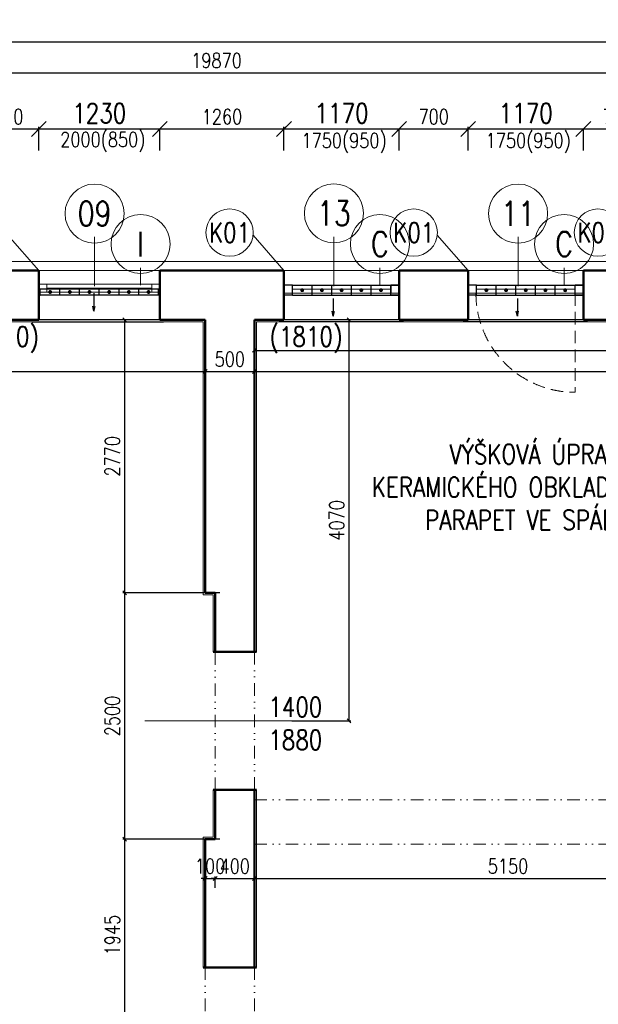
# Model space of a CAD drawing. Header units: millimetres. Extents: x -238874 to 551972, y -298952 to 658415.
# Tile 171 of 256: x 50764 to 56640, y 90655 to 100644. Entities that reach past the tile are written whole.
import ezdxf
from ezdxf.enums import TextEntityAlignment as Align

# ---------------------------------------------------------------- set-up
doc = ezdxf.new("R2010")
doc.units = ezdxf.units.MM
doc.header["$LTSCALE"] = 20
doc.linetypes.add('DIVIDE2', pattern=[15.875, 6.35, -3.175, 0, -3.175, 0, -3.175])
doc.linetypes.add('HIDDEN', pattern=[9.525, 6.35, -3.175])
for name, color, linetype in [('00_HEDVIKA _KRESBA', 1, 'Continuous'), ('CZ', 255, 'Continuous'), ('KOTY', 8, 'Continuous')]:
    doc.layers.add(name, color=color, linetype=linetype)
doc.layers.add('00_HEDVIKA_DEMOLICE', color=2, linetype='Continuous', lineweight=30, transparency=0.3)
doc.layers.add('CKOKNA OTEVÍRÁNÍ', color=51, linetype='HIDDEN', lineweight=18, transparency=0.5)
for name, color, linetype, lineweight in [('00_HEDVIKA_OBRYS', 1, 'Continuous', 50), ('CKBUBLINY', 1, 'Continuous', 18), ('CKBUBLINY DEMOLICE', 4, 'Continuous', 18), ('CKBUBLINY_POPIS', 3, 'Continuous', 25), ('CKKOTY', 3, 'Continuous', 18), ('CKOKNA', 30, 'Continuous', 18), ('CKSYMBOLY', 21, 'Continuous', 25), ('CKTEXTY_MALE', 140, 'Continuous', 18), ('HEDVIKA_OKNA_PARAPET', 70, 'Continuous', 18), ('NOSNÉ', 8, 'Continuous', 50), ('PRUCHODY', 7, 'Continuous', 18)]:
    doc.layers.add(name, color=color, linetype=linetype, lineweight=lineweight)
doc.layers.add('CKNETISK', color=116, linetype='Continuous', lineweight=18, plot=False)
doc.styles.add('SIMPLEX', font='SIMPLEX.shx', dxfattribs={"width": 0.8, "bigfont": 'CAD13.shx'})
doc.styles.get("Standard").update_dxf_attribs({"font": 'simplex.shx', "width": 0.8})
doc.dimstyles.new('CADKON', dxfattribs={"dimscale": 100, "dimtxt": 2, "dimasz": 1.5, "dimexe": 0, "dimexo": 2, "dimgap": 0.6, "dimtad": 1, "dimrnd": 1, "dimtxsty": 'Standard', "dimblk1": 'OBLIQUE', "dimblk2": 'OBLIQUE', "dimsah": 1, "dimcen": 2.5, "dimadec": 1, "dimazin": 2, "dimtfac": 1, "dimtix": 1, "dimtmove": 2, "dimatfit": 3, "dimldrblk": 'OPEN30', "dimfxl": 5, "dimtfill": 1, "dimtolj": 1, "dimarcsym": 0})
doc.dimstyles.new('CKA', dxfattribs={"dimtxt": 200, "dimasz": 40, "dimexe": 20, "dimexo": 0.2, "dimgap": 50, "dimtad": 1, "dimdec": 0, "dimrnd": 1, "dimzin": 0, "dimdsep": 46, "dimtxsty": 'Standard', "dimblk1": 'OBLIQUE', "dimblk2": 'OBLIQUE', "dimsah": 1, "dimcen": 0.09, "dimclrd": 253, "dimclre": 253, "dimclrt": 253, "dimadec": 0, "dimazin": 0, "dimtfac": 1, "dimtdec": 0, "dimtix": 1, "dimtmove": 2, "dimatfit": 3, "dimfxl": 1, "dimtolj": 1, "dimtzin": 0, "dimarcsym": 0})

# ---------------------------------------------------------------- blocks, each defined once
blk = doc.blocks.new('_OBLIQUE')
at = {"color": 0, "linetype": 'ByBlock'}
blk.add_line((-0.5, -0.5), (0.5, 0.5), dxfattribs=at)
blk = doc.blocks.new('*D343')
at = {"layer": 'DEFPOINTS', "color": 0, "transparency": 16777216}
for p in [(83148, 100421), (16298, 98190), (83148, 98190)]:
    blk.add_point(p, dxfattribs=at)
at = {"layer": 'KOTY', "lineweight": -2, "transparency": 16777216}
for p, q in [((16298, 100421), (83148, 100421)), ((83148, 98570.8), (83148, 100441))]:
    blk.add_line(p, q, dxfattribs=at)
at = {"layer": 'KOTY', "lineweight": -2, "transparency": 16777216, "xscale": 40, "yscale": 40, "zscale": 40, "rotation": 180}
blk.add_blockref('_OBLIQUE', (16298, 100421), dxfattribs=at)
at = {"layer": 'KOTY', "lineweight": -2, "transparency": 16777216, "xscale": 40, "yscale": 40, "zscale": 40}
blk.add_blockref('_OBLIQUE', (83148, 100421), dxfattribs=at)
at = {"layer": 'KOTY', "transparency": 16777216, "insert": (49723, 100546), "char_height": 150, "attachment_point": 5, "style": 'SIMPLEX'}
blk.add_mtext('\\A1;66850', dxfattribs=at)
blk = doc.blocks.new('*D1342')
at = {"layer": 'DEFPOINTS', "color": 0, "transparency": 16777216}
for p in [(62698, 100104.4), (42828, 98245), (62698, 98160)]:
    blk.add_point(p, dxfattribs=at)
at = {"layer": 'KOTY', "lineweight": -2, "transparency": 16777216}
for p, q in [((42828, 100104.4), (62698, 100104.4)), ((62698, 98540.8), (62698, 100124.4))]:
    blk.add_line(p, q, dxfattribs=at)
at = {"layer": 'KOTY', "lineweight": -2, "transparency": 16777216, "xscale": 40, "yscale": 40, "zscale": 40, "rotation": 180}
blk.add_blockref('_OBLIQUE', (42828, 100104.4), dxfattribs=at)
at = {"layer": 'KOTY', "lineweight": -2, "transparency": 16777216, "xscale": 40, "yscale": 40, "zscale": 40}
blk.add_blockref('_OBLIQUE', (62698, 100104.4), dxfattribs=at)
at = {"layer": 'KOTY', "transparency": 16777216, "insert": (52763, 100229.4), "char_height": 150, "attachment_point": 5, "style": 'SIMPLEX'}
blk.add_mtext('\\A1;19870', dxfattribs=at)
blk = doc.blocks.new('*D1343')
at = {"layer": 'CKKOTY', "color": 0, "lineweight": -2, "transparency": 16777216}
for p, q in [((50958, 99319), (50958, 99535.8)), ((50958, 99535.8), (52188, 99535.8)), ((52188, 99319), (52188, 99535.8))]:
    blk.add_line(p, q, dxfattribs=at)
at = {"layer": 'DEFPOINTS', "color": 0, "transparency": 16777216}
for p in [(52188, 99535.8), (50958, 99119), (52188, 99119)]:
    blk.add_point(p, dxfattribs=at)
at = {"layer": 'CKKOTY', "color": 0, "lineweight": -2, "transparency": 16777216, "xscale": 150, "yscale": 150, "zscale": 150, "rotation": 180}
blk.add_blockref('_OBLIQUE', (50958, 99535.8), dxfattribs=at)
at = {"layer": 'CKKOTY', "color": 0, "lineweight": -2, "transparency": 16777216, "xscale": 150, "yscale": 150, "zscale": 150}
blk.add_blockref('_OBLIQUE', (52188, 99535.8), dxfattribs=at)
at = {"layer": 'CKKOTY', "color": 0, "transparency": 16777216, "insert": (51573, 99695.8), "char_height": 200, "attachment_point": 5, "bg_fill": 3, "box_fill_scale": 1.1, "bg_fill_color": 256, "bg_fill_true_color": 13158600, "bg_fill_transparency": 0}
blk.add_mtext('\\A1;1230', dxfattribs=at)
blk = doc.blocks.new('_Open30')
at = {"color": 0, "lineweight": -2}
for p, q in [((-1, 0.268), (0, 0)), ((0, 0), (-1, -0.268)), ((0, 0), (-1, 0))]:
    blk.add_line(p, q, dxfattribs=at)
blk = doc.blocks.new('*D1344')
at = {"layer": 'DEFPOINTS', "color": 0, "transparency": 16777216}
for p in [(47188, 97600), (52648, 97600), (52648, 97075.3)]:
    blk.add_point(p, dxfattribs=at)
at = {"layer": 'KOTY', "lineweight": -2, "transparency": 16777216}
for p, q in [((52648, 97219.3), (52648, 97055.3)), ((47188, 97075.3), (52648, 97075.3))]:
    blk.add_line(p, q, dxfattribs=at)
at = {"layer": 'KOTY', "lineweight": -2, "transparency": 16777216, "xscale": 40, "yscale": 40, "zscale": 40, "rotation": 180}
blk.add_blockref('_OBLIQUE', (47188, 97075.3), dxfattribs=at)
at = {"layer": 'KOTY', "lineweight": -2, "transparency": 16777216, "xscale": 40, "yscale": 40, "zscale": 40}
blk.add_blockref('_OBLIQUE', (52648, 97075.3), dxfattribs=at)
at = {"layer": 'KOTY', "transparency": 16777216, "insert": (49918, 97200.3), "char_height": 150, "attachment_point": 5, "style": 'SIMPLEX'}
blk.add_mtext('\\A1;5460', dxfattribs=at)
blk = doc.blocks.new('*D1386')
at = {"layer": 'DEFPOINTS', "color": 0, "transparency": 16777216}
for p in [(50958, 99535.8), (50338, 99119), (50958, 99119)]:
    blk.add_point(p, dxfattribs=at)
at = {"layer": 'KOTY', "lineweight": -2, "transparency": 16777216}
for p, q in [((50338, 99535.8), (50958, 99535.8)), ((50958, 99499.8), (50958, 99555.8))]:
    blk.add_line(p, q, dxfattribs=at)
at = {"layer": 'KOTY', "lineweight": -2, "transparency": 16777216, "xscale": 40, "yscale": 40, "zscale": 40, "rotation": 180}
blk.add_blockref('_OBLIQUE', (50338, 99535.8), dxfattribs=at)
at = {"layer": 'KOTY', "lineweight": -2, "transparency": 16777216, "xscale": 40, "yscale": 40, "zscale": 40}
blk.add_blockref('_OBLIQUE', (50958, 99535.8), dxfattribs=at)
at = {"layer": 'KOTY', "transparency": 16777216, "insert": (50648, 99660.8), "char_height": 150, "attachment_point": 5, "style": 'SIMPLEX'}
blk.add_mtext('\\A1;620', dxfattribs=at)
blk = doc.blocks.new('*D1389')
at = {"layer": 'DEFPOINTS', "color": 0, "transparency": 16777216}
for p in [(70248, 97720), (53148, 97600), (70248, 97075.3)]:
    blk.add_point(p, dxfattribs=at)
at = {"layer": 'KOTY', "lineweight": -2, "transparency": 16777216}
for p, q in [((70248, 97339.3), (70248, 97055.3)), ((53148, 97075.3), (70248, 97075.3))]:
    blk.add_line(p, q, dxfattribs=at)
at = {"layer": 'KOTY', "lineweight": -2, "transparency": 16777216, "xscale": 40, "yscale": 40, "zscale": 40, "rotation": 180}
blk.add_blockref('_OBLIQUE', (53148, 97075.3), dxfattribs=at)
at = {"layer": 'KOTY', "lineweight": -2, "transparency": 16777216, "xscale": 40, "yscale": 40, "zscale": 40}
blk.add_blockref('_OBLIQUE', (70248, 97075.3), dxfattribs=at)
at = {"layer": 'KOTY', "transparency": 16777216, "insert": (61698, 97200.3), "char_height": 150, "attachment_point": 5, "style": 'SIMPLEX'}
blk.add_mtext('\\A1;17100', dxfattribs=at)
blk = doc.blocks.new('*D1390')
at = {"layer": 'DEFPOINTS', "color": 0, "transparency": 16777216}
for p in [(53148, 97500.9), (63298, 97500.9), (63298, 97289.7)]:
    blk.add_point(p, dxfattribs=at)
at = {"layer": 'KOTY', "lineweight": -2, "transparency": 16777216}
for p, q in [((53148, 97289.7), (63298, 97289.7)), ((63298, 97120.1), (63298, 97269.7))]:
    blk.add_line(p, q, dxfattribs=at)
at = {"layer": 'KOTY', "lineweight": -2, "transparency": 16777216, "xscale": 40, "yscale": 40, "zscale": 40, "rotation": 180}
blk.add_blockref('_OBLIQUE', (53148, 97289.7), dxfattribs=at)
at = {"layer": 'KOTY', "lineweight": -2, "transparency": 16777216, "xscale": 40, "yscale": 40, "zscale": 40}
blk.add_blockref('_OBLIQUE', (63298, 97289.7), dxfattribs=at)
at = {"layer": 'KOTY', "transparency": 16777216, "insert": (58223, 97414.7), "char_height": 150, "attachment_point": 5, "style": 'SIMPLEX'}
blk.add_mtext('\\A1;10150', dxfattribs=at)
blk = doc.blocks.new('*D1392')
at = {"layer": 'DEFPOINTS', "color": 0, "transparency": 16777216}
for p in [(53176.3, 97600), (51830.3, 94830), (53176.3, 94830)]:
    blk.add_point(p, dxfattribs=at)
at = {"layer": 'KOTY', "lineweight": -2, "transparency": 16777216}
for p, q in [((51830.3, 97600), (51830.3, 94830)), ((52795.6, 94830), (51810.3, 94830))]:
    blk.add_line(p, q, dxfattribs=at)
at = {"layer": 'KOTY', "lineweight": -2, "transparency": 16777216, "xscale": 40, "yscale": 40, "zscale": 40}
for p, rotation in [((51830.3, 97600), 90), ((51830.3, 94830), 270)]:
    blk.add_blockref('_OBLIQUE', p, dxfattribs=dict(at, rotation=rotation))
at = {"layer": 'KOTY', "transparency": 16777216, "insert": (51705.3, 96215), "char_height": 150, "attachment_point": 5, "rotation": 90, "style": 'SIMPLEX'}
blk.add_mtext('\\A1;2770', dxfattribs=at)
blk = doc.blocks.new('*D1393')
at = {"layer": 'DEFPOINTS', "color": 0, "transparency": 16777216}
for p in [(53148, 97600), (53148, 93530), (54108.1, 93530)]:
    blk.add_point(p, dxfattribs=at)
at = {"layer": 'KOTY', "lineweight": -2, "transparency": 16777216}
for p, q in [((54108.1, 97600), (54108.1, 93530)), ((53528.7, 93530), (54128.1, 93530))]:
    blk.add_line(p, q, dxfattribs=at)
at = {"layer": 'KOTY', "lineweight": -2, "transparency": 16777216, "xscale": 40, "yscale": 40, "zscale": 40}
for p, rotation in [((54108.1, 97600), 90), ((54108.1, 93530), 270)]:
    blk.add_blockref('_OBLIQUE', p, dxfattribs=dict(at, rotation=rotation))
at = {"layer": 'KOTY', "transparency": 16777216, "insert": (53983.1, 95565), "char_height": 150, "attachment_point": 5, "rotation": 90, "style": 'SIMPLEX'}
blk.add_mtext('\\A1;4070', dxfattribs=at)
blk = doc.blocks.new('*D1394')
at = {"layer": 'DEFPOINTS', "color": 0, "transparency": 16777216}
for p in [(53148, 91955.2), (58298, 91931.1), (58298, 91855.2)]:
    blk.add_point(p, dxfattribs=at)
at = {"layer": 'KOTY', "lineweight": -2, "transparency": 16777216}
for p, q in [((58298, 92236), (58298, 91951.1)), ((53148, 91931.1), (58298, 91931.1))]:
    blk.add_line(p, q, dxfattribs=at)
at = {"layer": 'KOTY', "lineweight": -2, "transparency": 16777216, "xscale": 40, "yscale": 40, "zscale": 40, "rotation": 180}
blk.add_blockref('_OBLIQUE', (53148, 91931.1), dxfattribs=at)
at = {"layer": 'KOTY', "lineweight": -2, "transparency": 16777216, "xscale": 40, "yscale": 40, "zscale": 40}
blk.add_blockref('_OBLIQUE', (58298, 91931.1), dxfattribs=at)
at = {"layer": 'KOTY', "transparency": 16777216, "insert": (55723, 92056.1), "char_height": 150, "attachment_point": 5, "style": 'SIMPLEX'}
blk.add_mtext('\\A1;5150', dxfattribs=at)
blk = doc.blocks.new('*D1395')
at = {"layer": 'DEFPOINTS', "color": 0, "transparency": 16777216}
for p in [(53176.3, 94830), (51830.3, 92330), (53176.3, 92330)]:
    blk.add_point(p, dxfattribs=at)
at = {"layer": 'KOTY', "lineweight": -2, "transparency": 16777216}
for p, q in [((51830.3, 94830), (51830.3, 92330)), ((52795.6, 92330), (51810.3, 92330))]:
    blk.add_line(p, q, dxfattribs=at)
at = {"layer": 'KOTY', "lineweight": -2, "transparency": 16777216, "xscale": 40, "yscale": 40, "zscale": 40}
for p, rotation in [((51830.3, 94830), 90), ((51830.3, 92330), 270)]:
    blk.add_blockref('_OBLIQUE', p, dxfattribs=dict(at, rotation=rotation))
at = {"layer": 'KOTY', "transparency": 16777216, "insert": (51705.3, 93580), "char_height": 150, "attachment_point": 5, "rotation": 90, "style": 'SIMPLEX'}
blk.add_mtext('\\A1;2500', dxfattribs=at)
blk = doc.blocks.new('*D1396')
at = {"layer": 'DEFPOINTS', "color": 0, "transparency": 16777216}
for p in [(53176.3, 92330), (51830.3, 90385), (52462.3, 90385)]:
    blk.add_point(p, dxfattribs=at)
at = {"layer": 'KOTY', "lineweight": -2, "transparency": 16777216}
for p, q in [((51830.3, 92330), (51830.3, 90385)), ((52081.5, 90385), (51810.3, 90385))]:
    blk.add_line(p, q, dxfattribs=at)
at = {"layer": 'KOTY', "lineweight": -2, "transparency": 16777216, "xscale": 40, "yscale": 40, "zscale": 40}
for p, rotation in [((51830.3, 92330), 90), ((51830.3, 90385), 270)]:
    blk.add_blockref('_OBLIQUE', p, dxfattribs=dict(at, rotation=rotation))
at = {"layer": 'KOTY', "transparency": 16777216, "insert": (51705.3, 91357.5), "char_height": 150, "attachment_point": 5, "rotation": 90, "style": 'SIMPLEX'}
blk.add_mtext('\\A1;1945', dxfattribs=at)
blk = doc.blocks.new('*D1397')
at = {"layer": 'DEFPOINTS', "color": 0, "transparency": 16777216}
for p in [(52748, 91931.1), (52648, 91455.2), (52748, 91455.2)]:
    blk.add_point(p, dxfattribs=at)
at = {"layer": 'KOTY', "lineweight": -2, "transparency": 16777216}
for p, q in [((52648, 91931.1), (52608, 91931.1)), ((52648, 91931.1), (52748, 91931.1)), ((52748, 91836), (52748, 91951.1)), ((52748, 91931.1), (52788, 91931.1))]:
    blk.add_line(p, q, dxfattribs=at)
at = {"layer": 'KOTY', "lineweight": -2, "transparency": 16777216, "xscale": 40, "yscale": 40, "zscale": 40}
blk.add_blockref('_OBLIQUE', (52648, 91931.1), dxfattribs=at)
at = {"layer": 'KOTY', "lineweight": -2, "transparency": 16777216, "xscale": 40, "yscale": 40, "zscale": 40, "rotation": 180}
blk.add_blockref('_OBLIQUE', (52748, 91931.1), dxfattribs=at)
at = {"layer": 'KOTY', "transparency": 16777216, "insert": (52698, 92056.1), "char_height": 150, "attachment_point": 5, "style": 'SIMPLEX'}
blk.add_mtext('\\A1;100', dxfattribs=at)
blk = doc.blocks.new('*D1398')
at = {"layer": 'DEFPOINTS', "color": 0, "transparency": 16777216}
for p in [(53148, 91955.2), (53148, 91931.1), (52748, 91455.2)]:
    blk.add_point(p, dxfattribs=at)
at = {"layer": 'KOTY', "lineweight": -2, "transparency": 16777216}
for p, q in [((52748, 91931.1), (52708, 91931.1)), ((52748, 91931.1), (53148, 91931.1)), ((53148, 91931.1), (53188, 91931.1)), ((53148, 91574.4), (53148, 91911.1))]:
    blk.add_line(p, q, dxfattribs=at)
at = {"layer": 'KOTY', "lineweight": -2, "transparency": 16777216, "xscale": 40, "yscale": 40, "zscale": 40}
blk.add_blockref('_OBLIQUE', (52748, 91931.1), dxfattribs=at)
at = {"layer": 'KOTY', "lineweight": -2, "transparency": 16777216, "xscale": 40, "yscale": 40, "zscale": 40, "rotation": 180}
blk.add_blockref('_OBLIQUE', (53148, 91931.1), dxfattribs=at)
at = {"layer": 'KOTY', "transparency": 16777216, "insert": (52948, 92056.1), "char_height": 150, "attachment_point": 5, "style": 'SIMPLEX'}
blk.add_mtext('\\A1;400', dxfattribs=at)
blk = doc.blocks.new('*D1400')
at = {"layer": 'DEFPOINTS', "color": 0, "transparency": 16777216}
for p in [(57188, 99535.8), (56488, 99119), (57188, 99119)]:
    blk.add_point(p, dxfattribs=at)
at = {"layer": 'KOTY', "lineweight": -2, "transparency": 16777216}
for p, q in [((56488, 99535.8), (57188, 99535.8)), ((57188, 99499.8), (57188, 99555.8))]:
    blk.add_line(p, q, dxfattribs=at)
at = {"layer": 'KOTY', "lineweight": -2, "transparency": 16777216, "xscale": 40, "yscale": 40, "zscale": 40, "rotation": 180}
blk.add_blockref('_OBLIQUE', (56488, 99535.8), dxfattribs=at)
at = {"layer": 'KOTY', "lineweight": -2, "transparency": 16777216, "xscale": 40, "yscale": 40, "zscale": 40}
blk.add_blockref('_OBLIQUE', (57188, 99535.8), dxfattribs=at)
at = {"layer": 'KOTY', "transparency": 16777216, "insert": (56838, 99660.8), "char_height": 150, "attachment_point": 5, "style": 'SIMPLEX'}
blk.add_mtext('\\A1;700', dxfattribs=at)
blk = doc.blocks.new('*D1401')
at = {"layer": 'DEFPOINTS', "color": 0, "transparency": 16777216}
for p in [(53448, 99535.8), (52188, 99119), (53448, 99119)]:
    blk.add_point(p, dxfattribs=at)
at = {"layer": 'KOTY', "lineweight": -2, "transparency": 16777216}
for p, q in [((52188, 99535.8), (53448, 99535.8)), ((53448, 99499.8), (53448, 99555.8))]:
    blk.add_line(p, q, dxfattribs=at)
at = {"layer": 'KOTY', "lineweight": -2, "transparency": 16777216, "xscale": 40, "yscale": 40, "zscale": 40, "rotation": 180}
blk.add_blockref('_OBLIQUE', (52188, 99535.8), dxfattribs=at)
at = {"layer": 'KOTY', "lineweight": -2, "transparency": 16777216, "xscale": 40, "yscale": 40, "zscale": 40}
blk.add_blockref('_OBLIQUE', (53448, 99535.8), dxfattribs=at)
at = {"layer": 'KOTY', "transparency": 16777216, "insert": (52818, 99660.8), "char_height": 150, "attachment_point": 5, "style": 'SIMPLEX'}
blk.add_mtext('\\A1;1260', dxfattribs=at)
blk = doc.blocks.new('*D1402')
at = {"layer": 'CKKOTY', "color": 0, "lineweight": -2, "transparency": 16777216}
for p, q in [((53448, 99319), (53448, 99535.8)), ((53448, 99535.8), (54618, 99535.8)), ((54618, 99319), (54618, 99535.8))]:
    blk.add_line(p, q, dxfattribs=at)
at = {"layer": 'DEFPOINTS', "color": 0, "transparency": 16777216}
for p in [(54618, 99535.8), (53448, 99119), (54618, 99119)]:
    blk.add_point(p, dxfattribs=at)
at = {"layer": 'CKKOTY', "color": 0, "lineweight": -2, "transparency": 16777216, "xscale": 150, "yscale": 150, "zscale": 150, "rotation": 180}
blk.add_blockref('_OBLIQUE', (53448, 99535.8), dxfattribs=at)
at = {"layer": 'CKKOTY', "color": 0, "lineweight": -2, "transparency": 16777216, "xscale": 150, "yscale": 150, "zscale": 150}
blk.add_blockref('_OBLIQUE', (54618, 99535.8), dxfattribs=at)
at = {"layer": 'CKKOTY', "color": 0, "transparency": 16777216, "insert": (54033, 99695.8), "char_height": 200, "attachment_point": 5, "bg_fill": 3, "box_fill_scale": 1.1, "bg_fill_color": 256, "bg_fill_true_color": 13158600, "bg_fill_transparency": 0}
blk.add_mtext('\\A1;1170', dxfattribs=at)
blk = doc.blocks.new('*D1403')
at = {"layer": 'DEFPOINTS', "color": 0, "transparency": 16777216}
for p in [(55318, 99535.8), (54618, 99119), (55318, 99119)]:
    blk.add_point(p, dxfattribs=at)
at = {"layer": 'KOTY', "lineweight": -2, "transparency": 16777216}
for p, q in [((54618, 99535.8), (55318, 99535.8)), ((55318, 99499.8), (55318, 99555.8))]:
    blk.add_line(p, q, dxfattribs=at)
at = {"layer": 'KOTY', "lineweight": -2, "transparency": 16777216, "xscale": 40, "yscale": 40, "zscale": 40, "rotation": 180}
blk.add_blockref('_OBLIQUE', (54618, 99535.8), dxfattribs=at)
at = {"layer": 'KOTY', "lineweight": -2, "transparency": 16777216, "xscale": 40, "yscale": 40, "zscale": 40}
blk.add_blockref('_OBLIQUE', (55318, 99535.8), dxfattribs=at)
at = {"layer": 'KOTY', "transparency": 16777216, "insert": (54968, 99660.8), "char_height": 150, "attachment_point": 5, "style": 'SIMPLEX'}
blk.add_mtext('\\A1;700', dxfattribs=at)
blk = doc.blocks.new('*D1404')
at = {"layer": 'CKKOTY', "color": 0, "lineweight": -2, "transparency": 16777216}
for p, q in [((55318, 99319), (55318, 99535.8)), ((55318, 99535.8), (56488, 99535.8)), ((56488, 99319), (56488, 99535.8))]:
    blk.add_line(p, q, dxfattribs=at)
at = {"layer": 'DEFPOINTS', "color": 0, "transparency": 16777216}
for p in [(56488, 99535.8), (55318, 99119), (56488, 99119)]:
    blk.add_point(p, dxfattribs=at)
at = {"layer": 'CKKOTY', "color": 0, "lineweight": -2, "transparency": 16777216, "xscale": 150, "yscale": 150, "zscale": 150, "rotation": 180}
blk.add_blockref('_OBLIQUE', (55318, 99535.8), dxfattribs=at)
at = {"layer": 'CKKOTY', "color": 0, "lineweight": -2, "transparency": 16777216, "xscale": 150, "yscale": 150, "zscale": 150}
blk.add_blockref('_OBLIQUE', (56488, 99535.8), dxfattribs=at)
at = {"layer": 'CKKOTY', "color": 0, "transparency": 16777216, "insert": (55903, 99695.8), "char_height": 200, "attachment_point": 5, "bg_fill": 3, "box_fill_scale": 1.1, "bg_fill_color": 256, "bg_fill_true_color": 13158600, "bg_fill_transparency": 0}
blk.add_mtext('\\A1;1170', dxfattribs=at)
blk = doc.blocks.new('*D1405')
at = {"layer": 'DEFPOINTS', "color": 0, "transparency": 16777216}
for p in [(52648, 97600), (53148, 97600), (53148, 97075.3)]:
    blk.add_point(p, dxfattribs=at)
at = {"layer": 'KOTY', "lineweight": -2, "transparency": 16777216}
for p, q in [((53148, 97219.3), (53148, 97055.3)), ((52648, 97075.3), (53148, 97075.3))]:
    blk.add_line(p, q, dxfattribs=at)
at = {"layer": 'KOTY', "lineweight": -2, "transparency": 16777216, "xscale": 40, "yscale": 40, "zscale": 40, "rotation": 180}
blk.add_blockref('_OBLIQUE', (52648, 97075.3), dxfattribs=at)
at = {"layer": 'KOTY', "lineweight": -2, "transparency": 16777216, "xscale": 40, "yscale": 40, "zscale": 40}
blk.add_blockref('_OBLIQUE', (53148, 97075.3), dxfattribs=at)
at = {"layer": 'KOTY', "transparency": 16777216, "insert": (52898, 97200.3), "char_height": 150, "attachment_point": 5, "style": 'SIMPLEX'}
blk.add_mtext('\\A1;500', dxfattribs=at)
blk = doc.blocks.new('CK_BUBBLE_1_0_0')
at = {"color": 0, "linetype": 'ByBlock', "lineweight": -2}
blk.add_circle((0, 0), 1, dxfattribs=at)
blk = doc.blocks.new('*U3302')
at = {"color": 0, "linetype": 'ByBlock', "lineweight": -2}
for p, q in [((-225, 0), (-80, 0)), ((225, 0), (103, 30)), ((225, 0), (103, -30)), ((-80, 0), (27, 0)), ((27, 0), (225, 0))]:
    blk.add_line(p, q, dxfattribs=at)
at = {"color": 0, "linetype": 'Continuous', "lineweight": -2, "flags": 8}
blk.add_attdef('SPÁD', text='', height=100, dxfattribs=at).set_placement((0, 40), align=Align.CENTER)

msp = doc.modelspace()

# ---------------------------------------------------------------- hatches: boundary and pattern name
at = {"layer": '00_HEDVIKA_DEMOLICE'}
for points in [[(51092.962, 97881.784, 1), (51052.962, 97881.784, 1)], [(51292.962, 97881.784, 1), (51252.962, 97881.784, 1)], [(51492.962, 97881.784, 1), (51452.962, 97881.784, 1)], [(51692.962, 97881.784, 1), (51652.962, 97881.784, 1)], [(51892.962, 97881.784, 1), (51852.962, 97881.784, 1)], [(52092.962, 97881.784, 1), (52052.962, 97881.784, 1)], [(53652.962, 97900.047, 1), (53612.962, 97900.047, 1)], [(53852.962, 97900.047, 1), (53812.962, 97900.047, 1)], [(54052.962, 97900.047, 1), (54012.962, 97900.047, 1)], [(54252.962, 97900.047, 1), (54212.962, 97900.047, 1)], [(54452.962, 97900.047, 1), (54412.962, 97900.047, 1)], [(55522.962, 97900.047, 1), (55482.962, 97900.047, 1)], [(55722.962, 97900.047, 1), (55682.962, 97900.047, 1)], [(55922.962, 97900.047, 1), (55882.962, 97900.047, 1)], [(56122.962, 97900.047, 1), (56082.962, 97900.047, 1)], [(56322.962, 97900.047, 1), (56282.962, 97900.047, 1)]]:
    msp.add_hatch(color=256, dxfattribs=at).paths.add_polyline_path(points)

# ---------------------------------------------------------------- linework, layer by layer
at = {"layer": '00_HEDVIKA _KRESBA'}
for p, q in [((52187.962, 97600.047), (50957.962, 97600.047)), ((54617.962, 97600.047), (53447.962, 97600.047)), ((56487.962, 97600.047), (55317.962, 97600.047))]:
    msp.add_line(p, q, dxfattribs=at)
at = {"layer": '00_HEDVIKA_DEMOLICE'}
for p, q in [((50957.962, 97910.047), (50972.962, 97910.047)), ((50972.962, 97910.047), (50957.962, 97910.047)), ((50957.962, 97600.047), (50957.962, 97900.047)), ((52172.962, 97910.047), (50972.962, 97910.047)), ((50972.962, 97850.047), (50972.962, 97910.047)), ((51172.962, 97850.047), (51172.962, 97910.047)), ((51372.962, 97850.047), (51372.962, 97910.047)), ((51572.962, 97850.047), (51572.962, 97910.047)), ((51772.962, 97850.047), (51772.962, 97910.047)), ((51972.962, 97850.047), (51972.962, 97910.047)), ((52172.962, 97850.047), (52172.962, 97910.047)), ((52187.962, 97910.047), (52172.962, 97910.047)), ((52187.962, 97600.047), (52187.962, 97900.047)), ((53532.962, 97950.047), (53447.962, 97950.047)), ((53532.962, 97950.047), (53447.962, 97950.047)), ((53532.962, 97850.047), (53532.962, 97950.047)), ((53532.962, 97950.047), (54532.962, 97950.047)), ((53532.962, 97850.047), (53532.962, 97950.047)), ((53732.962, 97850.047), (53732.962, 97950.047)), ((53932.962, 97850.047), (53932.962, 97950.047)), ((54132.962, 97850.047), (54132.962, 97950.047)), ((54332.962, 97850.047), (54332.962, 97950.047)), ((54532.962, 97850.047), (54532.962, 97950.047)), ((54617.962, 97950.047), (54532.962, 97950.047)), ((54532.962, 97850.047), (54532.962, 97950.047)), ((54532.962, 97950.047), (54617.962, 97950.047)), ((55402.962, 97950.047), (55317.962, 97950.047)), ((55402.962, 97950.047), (55317.962, 97950.047)), ((55402.962, 97850.047), (55402.962, 97950.047)), ((55402.962, 97950.047), (56402.962, 97950.047)), ((55402.962, 97850.047), (55402.962, 97950.047)), ((55602.962, 97850.047), (55602.962, 97950.047)), ((55802.962, 97850.047), (55802.962, 97950.047)), ((56002.962, 97850.047), (56002.962, 97950.047)), ((56202.962, 97850.047), (56202.962, 97950.047)), ((56402.962, 97850.047), (56402.962, 97950.047)), ((56487.962, 97950.047), (56402.962, 97950.047)), ((56402.962, 97850.047), (56402.962, 97950.047)), ((56402.962, 97950.047), (56487.962, 97950.047)), ((50957.962, 97600.047), (50957.962, 97850.047)), ((50957.962, 97600.047), (50957.962, 97850.047)), ((50957.962, 97600.047), (50957.962, 97850.047)), ((50957.962, 97600.047), (50957.962, 97850.047)), ((50957.962, 97850.047), (50972.962, 97850.047)), ((50972.962, 97850.047), (50957.962, 97850.047)), ((52172.962, 97850.047), (50972.962, 97850.047)), ((52187.962, 97850.047), (52172.962, 97850.047)), ((52187.962, 97600.047), (52187.962, 97850.047)), ((52187.962, 97600.047), (52187.962, 97850.047)), ((52187.962, 97600.047), (52187.962, 97850.047)), ((53447.962, 97600.047), (53447.962, 97850.047)), ((53447.962, 97600.047), (53447.962, 97850.047)), ((53532.962, 97850.047), (53447.962, 97850.047)), ((53447.962, 97600.047), (53447.962, 97850.047)), ((53532.962, 97850.047), (53447.962, 97850.047)), ((53447.962, 97600.047), (53447.962, 97850.047)), ((53447.962, 97600.047), (53447.962, 97850.047)), ((53447.962, 97600.047), (53447.962, 97850.047)), ((53447.962, 97600.047), (53447.962, 97850.047)), ((53447.962, 97600.047), (53447.962, 97850.047)), ((53447.962, 97600.047), (53447.962, 97850.047)), ((53532.962, 97850.047), (54532.962, 97850.047)), ((54617.962, 97850.047), (54532.962, 97850.047)), ((54532.962, 97850.047), (54617.962, 97850.047)), ((54617.962, 97600.047), (54617.962, 97850.047)), ((54617.962, 97600.047), (54617.962, 97850.047)), ((54617.962, 97600.047), (54617.962, 97850.047)), ((54617.962, 97600.047), (54617.962, 97850.047)), ((54617.962, 97600.047), (54617.962, 97850.047)), ((54617.962, 97600.047), (54617.962, 97850.047)), ((54617.962, 97600.047), (54617.962, 97850.047)), ((54617.962, 97600.047), (54617.962, 97850.047)), ((55317.962, 97600.047), (55317.962, 97850.047)), ((55317.962, 97600.047), (55317.962, 97850.047)), ((55317.962, 97600.047), (55317.962, 97850.047)), ((55402.962, 97850.047), (55317.962, 97850.047)), ((55317.962, 97600.047), (55317.962, 97850.047)), ((55402.962, 97850.047), (55317.962, 97850.047)), ((55317.962, 97600.047), (55317.962, 97850.047)), ((55317.962, 97600.047), (55317.962, 97850.047)), ((55317.962, 97600.047), (55317.962, 97850.047)), ((55317.962, 97600.047), (55317.962, 97850.047)), ((55317.962, 97600.047), (55317.962, 97850.047)), ((55317.962, 97600.047), (55317.962, 97850.047)), ((55402.962, 97850.047), (56402.962, 97850.047)), ((56487.962, 97850.047), (56402.962, 97850.047)), ((56402.962, 97850.047), (56487.962, 97850.047)), ((56487.962, 97600.047), (56487.962, 97850.047)), ((56487.962, 97600.047), (56487.962, 97850.047)), ((56487.962, 97600.047), (56487.962, 97850.047)), ((56487.962, 97600.047), (56487.962, 97850.047)), ((56487.962, 97600.047), (56487.962, 97850.047)), ((56487.962, 97600.047), (56487.962, 97850.047)), ((56487.962, 97600.047), (56487.962, 97850.047)), ((56487.962, 97600.047), (56487.962, 97850.047)), ((56487.962, 97600.047), (56487.962, 97850.047)), ((52237.962, 97600.047), (52187.962, 97600.047)), ((50887.61, 97580.047), (52225.794, 97580.047)), ((54660.504, 97580.047), (53398.364, 97580.047)), ((56530.504, 97580.047), (55268.364, 97580.047))]:
    msp.add_line(p, q, dxfattribs=at)
at = {"layer": '00_HEDVIKA_OBRYS'}
for points in [[(50957.962, 97960.047), (50957.962, 97600.047)], [(52187.962, 97960.047), (52187.962, 97600.047)], [(53447.962, 97960.047), (53447.962, 97600.047)], [(53447.962, 97960.047), (53447.962, 97600.047)], [(54617.962, 97960.047), (54617.962, 97600.047)], [(54617.962, 97960.047), (54617.962, 97600.047)], [(55317.962, 97960.047), (55317.962, 97600.047)], [(55317.962, 97960.047), (55317.962, 97600.047)], [(56487.962, 97960.047), (56487.962, 97600.047)], [(56487.962, 97960.047), (56487.962, 97600.047)]]:
    msp.add_lwpolyline(points, dxfattribs=at)
at = {"layer": 'CKBUBLINY'}
for p, q in [((50957.962, 98100.047), (50644.398, 98459.771)), ((51525.145, 98440.047), (51525.145, 97940.047)), ((53447.962, 98100.047), (53134.398, 98459.771)), ((53955.145, 98440.047), (53955.145, 97940.047)), ((55317.962, 98100.047), (55004.398, 98459.771)), ((55825.145, 98440.047), (55825.145, 97940.047)), ((56292.05, 98128.573), (56292.05, 97950.047))]:
    msp.add_line(p, q, dxfattribs=at)
at = {"layer": 'CKBUBLINY DEMOLICE'}
for p, q in [((51992.05, 98128.573), (51992.05, 97950.047)), ((54422.05, 98128.573), (54422.05, 97950.047)), ((56292.05, 98128.573), (56292.05, 97950.047))]:
    msp.add_line(p, q, dxfattribs=at)
at = {"layer": 'CKNETISK'}
msp.add_line((27397.962, 98190.047), (177401.712, 98190.047), dxfattribs=at)
at = {"layer": 'CKOKNA'}
for p, q in [((51039.962, 97960.047), (50957.962, 97960.047)), ((50957.962, 97960.047), (50957.962, 97880.047)), ((51039.962, 97960.047), (52105.962, 97960.047)), ((51039.962, 97960.047), (51039.962, 97880.047)), ((51039.962, 97920.047), (52105.962, 97920.047)), ((51039.962, 97920.047), (52105.962, 97920.047)), ((52105.962, 97960.047), (52105.962, 97880.047)), ((52105.962, 97960.047), (52187.962, 97960.047)), ((53529.962, 97950.047), (53447.962, 97950.047)), ((53447.962, 97950.047), (53447.962, 97870.047)), ((53529.962, 97950.047), (54535.962, 97950.047)), ((53529.962, 97950.047), (53529.962, 97870.047)), ((53529.962, 97910.047), (54535.962, 97910.047)), ((53529.962, 97910.047), (54535.962, 97910.047)), ((54535.962, 97950.047), (54535.962, 97870.047)), ((54535.962, 97950.047), (54617.962, 97950.047)), ((55399.962, 97950.047), (55317.962, 97950.047)), ((55317.962, 97950.047), (55317.962, 97870.047)), ((55399.962, 97950.047), (56405.962, 97950.047)), ((55399.962, 97950.047), (55399.962, 97870.047)), ((55399.962, 97910.047), (56405.962, 97910.047)), ((55399.962, 97910.047), (56405.962, 97910.047)), ((56405.962, 97950.047), (56405.962, 97870.047)), ((56405.962, 97950.047), (56487.962, 97950.047)), ((51039.962, 97880.047), (50957.962, 97880.047)), ((51039.962, 97880.047), (50957.962, 97880.047)), ((51039.962, 97880.047), (52105.962, 97880.047)), ((51039.962, 97880.047), (52105.962, 97880.047)), ((52105.962, 97880.047), (52187.962, 97880.047)), ((52105.962, 97880.047), (52187.962, 97880.047)), ((53529.962, 97870.047), (53447.962, 97870.047)), ((53529.962, 97870.047), (53447.962, 97870.047)), ((53529.962, 97870.047), (54535.962, 97870.047)), ((53529.962, 97870.047), (54535.962, 97870.047)), ((54535.962, 97870.047), (54617.962, 97870.047)), ((54535.962, 97870.047), (54617.962, 97870.047)), ((55399.962, 97870.047), (55317.962, 97870.047)), ((55399.962, 97870.047), (55317.962, 97870.047)), ((55399.962, 97870.047), (56405.962, 97870.047)), ((55399.962, 97870.047), (56405.962, 97870.047)), ((56405.962, 97870.047), (56487.962, 97870.047)), ((56405.962, 97870.047), (56487.962, 97870.047))]:
    msp.add_line(p, q, dxfattribs=at)
at = {"layer": 'CKOKNA OTEVÍRÁNÍ'}
msp.add_line((56402.962, 97870.047), (56402.962, 96864.047), dxfattribs=at)
msp.add_arc((56402.962, 97870.047), 1006, 180, 270, dxfattribs=at)
at = {"layer": 'HEDVIKA_OKNA_PARAPET'}
for p, q in [((50957.962, 97600.047), (52187.962, 97600.047)), ((52187.962, 97600.047), (50957.962, 97600.047)), ((52187.962, 97600.047), (50957.962, 97600.047)), ((54617.962, 97600.047), (53447.962, 97600.047)), ((53447.962, 97600.047), (54617.962, 97600.047)), ((54617.962, 97600.047), (53447.962, 97600.047)), ((54617.962, 97600.047), (53447.962, 97600.047)), ((54617.962, 97600.047), (53447.962, 97600.047)), ((54617.962, 97600.047), (53447.962, 97600.047)), ((53507.962, 97600.047), (54617.962, 97600.047)), ((56487.962, 97600.047), (55317.962, 97600.047)), ((56487.962, 97600.047), (55317.962, 97600.047)), ((55317.962, 97600.047), (56487.962, 97600.047)), ((56487.962, 97600.047), (55317.962, 97600.047)), ((56487.962, 97600.047), (55317.962, 97600.047)), ((56487.962, 97600.047), (55317.962, 97600.047)), ((56487.962, 97600.047), (55317.962, 97600.047)), ((55377.962, 97600.047), (56487.962, 97600.047))]:
    msp.add_line(p, q, dxfattribs=at)
at = {"layer": 'NOSNÉ'}
for p, q in [((50957.962, 98100.047), (50337.962, 98100.047)), ((50957.962, 97950.047), (50957.962, 98100.047)), ((52187.962, 97950.047), (52187.962, 98100.047)), ((53447.962, 98100.047), (52187.962, 98100.047)), ((53447.962, 97950.047), (53447.962, 98100.047)), ((53447.962, 97950.047), (53447.962, 98100.047)), ((54617.962, 97950.047), (54617.962, 98100.047)), ((55317.962, 98100.047), (54617.962, 98100.047)), ((54617.962, 97950.047), (54617.962, 98100.047)), ((54617.962, 97980.047), (54617.962, 98100.047)), ((55317.962, 97950.047), (55317.962, 98100.047)), ((55317.962, 97950.047), (55317.962, 98100.047)), ((55317.962, 97950.047), (55317.962, 98100.047)), ((57187.962, 98100.047), (56487.962, 98100.047)), ((56487.962, 97950.047), (56487.962, 98100.047)), ((56487.962, 97950.047), (56487.962, 98100.047)), ((56487.962, 97950.047), (56487.962, 98100.047)), ((56487.962, 97980.047), (56487.962, 98100.047)), ((50957.962, 97600.047), (50337.962, 97600.047)), ((52647.962, 97600.047), (52187.962, 97600.047)), ((52647.962, 94830.047), (52647.962, 97600.047)), ((53147.962, 94230.047), (53147.962, 97600.047)), ((53447.962, 97600.047), (53147.962, 97600.047)), ((55317.962, 97600.047), (54617.962, 97600.047)), ((57187.962, 97600.047), (56487.962, 97600.047)), ((52647.962, 94830.047), (52747.962, 94830.047)), ((52747.962, 94830.047), (52747.962, 94230.047)), ((53167.962, 94230.047), (52727.962, 94230.047)), ((53167.962, 92830.047), (52727.962, 92830.047)), ((52747.962, 92830.047), (52747.962, 92330.047)), ((53147.962, 91030.047), (53147.962, 92830.047)), ((52647.962, 91030.047), (52647.962, 92330.047)), ((52747.962, 92330.047), (52647.962, 92330.047)), ((53167.962, 91030.047), (52627.962, 91030.047))]:
    msp.add_line(p, q, dxfattribs=at)
at = {"layer": 'PRUCHODY'}
for p, q in [((50957.962, 98100.047), (52187.962, 98100.047)), ((53447.962, 98100.047), (54617.962, 98100.047)), ((53447.962, 98100.047), (54617.962, 98100.047)), ((55317.962, 98100.047), (56487.962, 98100.047)), ((55317.962, 98100.047), (56487.962, 98100.047)), ((55317.962, 98100.047), (56487.962, 98100.047)), ((52627.962, 97580.047), (47207.962, 97580.047)), ((52627.962, 94810.047), (52627.962, 97580.047)), ((63317.962, 97580.047), (53167.962, 97580.047)), ((53167.962, 94230.047), (53167.962, 97580.047)), ((52627.962, 94810.047), (52727.962, 94810.047)), ((52727.962, 94810.047), (52727.962, 94230.047)), ((54099.466, 93530.047), (52033.883, 93530.047)), ((52727.962, 92830.047), (52727.962, 92350.047)), ((53167.962, 91030.047), (53167.962, 92830.047)), ((52627.962, 91030.047), (52627.962, 92350.047)), ((52727.962, 92350.047), (52627.962, 92350.047))]:
    msp.add_line(p, q, dxfattribs=at)
at = {"layer": 'PRUCHODY', "linetype": 'DIVIDE2'}
for p, q in [((52747.962, 92830.047), (52747.962, 94230.047)), ((53147.962, 94230.047), (53147.962, 92830.047)), ((53147.962, 92730.047), (82647.962, 92730.047)), ((53147.962, 92280.047), (82647.962, 92280.047)), ((52647.962, 91030.047), (52647.962, 89740.047)), ((53147.962, 91030.047), (53147.962, 89740.047))]:
    msp.add_line(p, q, dxfattribs=at)

# ---------------------------------------------------------------- block references
at = {"layer": 'CKBUBLINY'}
ref = msp.add_blockref('CK_BUBBLE_1_0_0', (51525.145, 98677.048), dxfattribs=dict(at, xscale=300, yscale=300, zscale=300))
ref.add_attrib('NUM1', '09', dxfattribs={"layer": 'CKBUBLINY_POPIS', "height": 250, "width": 0.8, "flags": 8}).set_placement((51525.145, 98677.048), align=Align.MIDDLE_CENTER)
ref = msp.add_blockref('CK_BUBBLE_1_0_0', (53955.145, 98680.047), dxfattribs=dict(at, xscale=300, yscale=300, zscale=300))
ref.add_attrib('NUM1', '13', dxfattribs={"layer": 'CKBUBLINY_POPIS', "height": 250, "width": 0.8, "flags": 8}).set_placement((53955.145, 98680.047), align=Align.MIDDLE_CENTER)
ref = msp.add_blockref('CK_BUBBLE_1_0_0', (55825.145, 98677.048), dxfattribs=dict(at, xscale=300, yscale=300, zscale=300))
ref.add_attrib('NUM1', '11', dxfattribs={"layer": 'CKBUBLINY_POPIS', "height": 250, "width": 0.8, "flags": 8}).set_placement((55825.145, 98677.048), align=Align.MIDDLE_CENTER)
ref = msp.add_blockref('CK_BUBBLE_1_0_0', (52895.688, 98484.625), dxfattribs=dict(at, xscale=240, yscale=240, zscale=240))
ref.add_attrib('NUM1', 'K01', dxfattribs={"layer": 'CKBUBLINY_POPIS', "height": 200, "width": 0.8, "flags": 8}).set_placement((52895.688, 98484.625), align=Align.MIDDLE_CENTER)
ref = msp.add_blockref('CK_BUBBLE_1_0_0', (54765.688, 98484.625), dxfattribs=dict(at, xscale=240, yscale=240, zscale=240))
ref.add_attrib('NUM1', 'K01', dxfattribs={"layer": 'CKBUBLINY_POPIS', "height": 200, "width": 0.8, "flags": 8}).set_placement((54765.688, 98484.625), align=Align.MIDDLE_CENTER)
ref = msp.add_blockref('CK_BUBBLE_1_0_0', (56635.688, 98484.625), dxfattribs=dict(at, xscale=240, yscale=240, zscale=240))
ref.add_attrib('NUM1', 'K01', dxfattribs={"layer": 'CKBUBLINY_POPIS', "height": 200, "width": 0.8, "flags": 8}).set_placement((56635.688, 98484.625), align=Align.MIDDLE_CENTER)
at = {"layer": 'CKBUBLINY DEMOLICE'}
ref = msp.add_blockref('CK_BUBBLE_1_0_0', (51992.05, 98368.573), dxfattribs=dict(at, xscale=300, yscale=300, zscale=300))
ref.add_attrib('NUM1', 'I', dxfattribs={"height": 250, "width": 0.8, "flags": 8}).set_placement((51992.05, 98368.573), align=Align.MIDDLE_CENTER)
ref = msp.add_blockref('CK_BUBBLE_1_0_0', (54422.05, 98368.573), dxfattribs=dict(at, xscale=300, yscale=300, zscale=300))
ref.add_attrib('NUM1', 'C', dxfattribs={"height": 250, "width": 0.8, "flags": 8}).set_placement((54422.05, 98368.573), align=Align.MIDDLE_CENTER)
ref = msp.add_blockref('CK_BUBBLE_1_0_0', (56292.05, 98368.573), dxfattribs=dict(at, xscale=300, yscale=300, zscale=300))
ref.add_attrib('NUM1', 'C', dxfattribs={"height": 250, "width": 0.8, "flags": 8}).set_placement((56292.05, 98368.573), align=Align.MIDDLE_CENTER)
at = {"layer": 'CKSYMBOLY', "xscale": 0.4, "yscale": 0.4, "zscale": 0.4, "rotation": 269.9999999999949}
for p in [(51517.858, 97778.753), (53947.858, 97727.231), (55817.858, 97727.231)]:
    msp.add_blockref('*U3302', p, dxfattribs=at)

# ---------------------------------------------------------------- texts
at = {"layer": 'CKTEXTY_MALE', "insert": (56972.551, 96335.758), "char_height": 200, "width": 3249.61754, "attachment_point": 3}
msp.add_mtext('VÝŠKOVÁ ÚPRAVA KERAMICKÉHO OBKLADU,\\PPARAPET VE SPÁDU', dxfattribs=at)
at = {"layer": 'CZ', "color": 7, "char_height": 200, "width": 1830.1, "attachment_point": 1}
for s, insert in [('(1810)', (50218.588, 97529.98)), ('(1810)', (53301.309, 97529.98)), ('1400\\P1880', (53288.958, 93771.373))]:
    msp.add_mtext(s, dxfattribs=dict(at, insert=insert))

# ---------------------------------------------------------------- dimensions: what is measured, and where the dimension line sits
at = {"layer": 'KOTY'}
for base, p1, p2, text, picture, middle in [((83147.962, 100421.023), (16297.962, 98190.047), (83147.962, 98190.047), '66850', '*D343', (49722.962, 100546.023)), ((62697.962, 100104.432), (42827.962, 98245.047), (62697.962, 98160.047), '19870', '*D1342', (52762.962, 100229.432)), ((57187.962, 99535.817), (56487.962, 99119.043), (57187.962, 99119.043), '700', '*D1400', (56837.962, 99660.817)), ((58297.962, 91931.129), (53147.962, 91955.19), (58297.962, 91855.19), '5150', '*D1394', (55722.962, 92056.129)), ((52747.962, 91931.129), (52647.962, 91455.19), (52747.962, 91455.19), '100', '*D1397', (52697.962, 92056.129)), ((53147.962, 91931.129), (52747.962, 91455.19), (53147.962, 91955.19), '400', '*D1398', (52947.962, 92056.129))]:
    dim = msp.add_linear_dim(base=base, p1=p1, p2=p2, text=text, dimstyle='CKA', override={"dimtxt": 150, "dimexo": 380.774374, "dimtxsty": 'SIMPLEX', "dimse1": 1, "dimclrd": 256, "dimclre": 256, "dimclrt": 256}, dxfattribs=at)
    dim.commit()
    dim.dimension.update_dxf_attribs({"geometry": picture, "text_midpoint": middle})
for base, p1, p2, angle, text, picture, middle in [((70247.962, 97075.259), (53147.962, 97600.047), (70247.962, 97720.047), 180, '17100', '*D1389', (61697.962, 97200.259)), ((52647.962, 97075.259), (47187.962, 97600.047), (52647.962, 97600.047), 180, '5460', '*D1344', (49917.962, 97200.259)), ((51830.278, 94830.047), (53176.331, 97600.047), (53176.331, 94830.047), 90, '2770', '*D1392', (51705.278, 96215.047)), ((53147.962, 97075.259), (52647.962, 97600.047), (53147.962, 97600.047), 180, '500', '*D1405', (52897.962, 97200.259)), ((54108.124, 93530.047), (53147.962, 97600.047), (53147.962, 93530.047), 270, '4070', '*D1393', (53983.124, 95565.047)), ((63297.962, 97289.681), (53147.962, 97500.872), (63297.962, 97500.872), 180, '10150', '*D1390', (58222.962, 97414.681)), ((51830.278, 92330.047), (53176.331, 94830.047), (53176.331, 92330.047), 90, '2500', '*D1395', (51705.278, 93580.047)), ((51830.278, 90385.047), (53176.331, 92330.047), (52462.251, 90385.047), 90, '1945', '*D1396', (51705.278, 91357.547))]:
    dim = msp.add_linear_dim(base=base, p1=p1, p2=p2, angle=angle, text=text, dimstyle='CKA', override={"dimtxt": 150, "dimexo": 380.774374, "dimtxsty": 'SIMPLEX', "dimse1": 1, "dimclrd": 256, "dimclre": 256, "dimclrt": 256}, dxfattribs=at)
    dim.commit()
    dim.dimension.update_dxf_attribs({"geometry": picture, "text_midpoint": middle})

# ---------------------------------------------------------------- next in the draw order: dimensions: what is measured, and where the dimension line sits
at = {"layer": 'CKKOTY'}
dim = msp.add_linear_dim(base=(52187.962, 99535.817), p1=(50957.962, 99119.043), p2=(52187.962, 99119.043), text='1230', dimstyle='CADKON', dxfattribs=at)
dim.commit()
dim.dimension.update_dxf_attribs({"geometry": '*D1343', "text_midpoint": (51572.962, 99695.817)})

# ---------------------------------------------------------------- next in the draw order: texts
at = {"layer": 'CKKOTY', "insert": (51607.962, 99404.063), "char_height": 150, "attachment_point": 5, "style": 'SIMPLEX'}
msp.add_mtext('2000(850)', dxfattribs=at)

# ---------------------------------------------------------------- next in the draw order: dimensions: what is measured, and where the dimension line sits
at = {"layer": 'KOTY'}
for base, p1, p2, text, picture, middle in [((50957.962, 99535.817), (50337.962, 99119.043), (50957.962, 99119.043), '620', '*D1386', (50647.962, 99660.817)), ((53447.962, 99535.817), (52187.962, 99119.043), (53447.962, 99119.043), '1260', '*D1401', (52817.962, 99660.817))]:
    dim = msp.add_linear_dim(base=base, p1=p1, p2=p2, text=text, dimstyle='CKA', override={"dimtxt": 150, "dimexo": 380.774374, "dimtxsty": 'SIMPLEX', "dimse1": 1, "dimclrd": 256, "dimclre": 256, "dimclrt": 256}, dxfattribs=at)
    dim.commit()
    dim.dimension.update_dxf_attribs({"geometry": picture, "text_midpoint": middle})

# ---------------------------------------------------------------- next in the draw order: dimensions: what is measured, and where the dimension line sits
at = {"layer": 'CKKOTY'}
dim = msp.add_linear_dim(base=(54617.962, 99535.817), p1=(53447.962, 99119.043), p2=(54617.962, 99119.043), text='1170', dimstyle='CADKON', dxfattribs=at)
dim.commit()
dim.dimension.update_dxf_attribs({"geometry": '*D1402', "text_midpoint": (54032.962, 99695.817)})

# ---------------------------------------------------------------- next in the draw order: texts
at = {"layer": 'CKKOTY', "insert": (54057.764, 99393.704), "char_height": 150, "attachment_point": 5, "style": 'SIMPLEX'}
msp.add_mtext('1750(950)', dxfattribs=at)

# ---------------------------------------------------------------- next in the draw order: dimensions: what is measured, and where the dimension line sits
at = {"layer": 'KOTY'}
dim = msp.add_linear_dim(base=(55317.962, 99535.817), p1=(54617.962, 99119.043), p2=(55317.962, 99119.043), text='700', dimstyle='CKA', override={"dimtxt": 150, "dimexo": 380.774374, "dimtxsty": 'SIMPLEX', "dimse1": 1, "dimclrd": 256, "dimclre": 256, "dimclrt": 256}, dxfattribs=at)
dim.commit()
dim.dimension.update_dxf_attribs({"geometry": '*D1403', "text_midpoint": (54967.962, 99660.817)})

# ---------------------------------------------------------------- next in the draw order: dimensions: what is measured, and where the dimension line sits
at = {"layer": 'CKKOTY'}
dim = msp.add_linear_dim(base=(56487.962, 99535.817), p1=(55317.962, 99119.043), p2=(56487.962, 99119.043), text='1170', dimstyle='CADKON', dxfattribs=at)
dim.commit()
dim.dimension.update_dxf_attribs({"geometry": '*D1404', "text_midpoint": (55902.962, 99695.817)})

# ---------------------------------------------------------------- next in the draw order: texts
at = {"layer": 'CKKOTY', "insert": (55927.764, 99393.704), "char_height": 150, "attachment_point": 5, "style": 'SIMPLEX'}
msp.add_mtext('1750(950)', dxfattribs=at)

doc.saveas('drawing.dxf')
